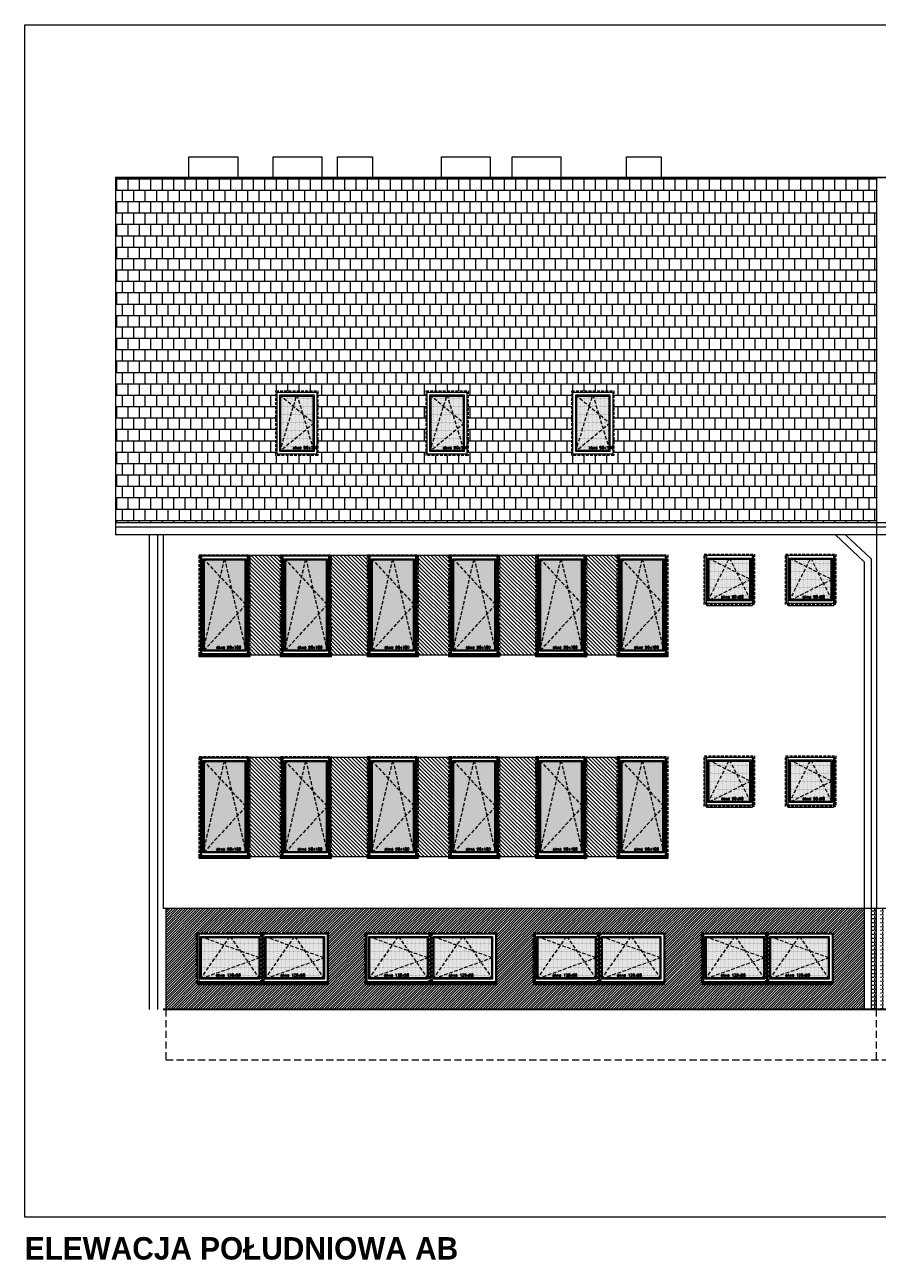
# Model space of a CAD drawing. Header units: millimetres. Extents: x 28291 to 177760, y -399809 to -170937.
# Tile 9 of 256: x 53420 to 54940, y -238947 to -236738. Entities that reach past the tile are written whole.
import ezdxf

# ---------------------------------------------------------------- set-up
doc = ezdxf.new("R2010")
doc.units = ezdxf.units.MM
for name, pattern in [('CACHE', [9.525, 6.35, -3.175]), ('CARKOVANA', [7.5, 5, -2.5]), ('HIDDEN', [9.525, 6.35, -3.175])]:
    doc.linetypes.add(name, pattern=pattern)
doc.layers.get('0').update_dxf_attribs({"lineweight": 0})
for name, color, linetype, lineweight in [('! opisy okien elewacja', 7, 'Continuous', 0), ('!! 0_ Istn-sciany', 3, 'Continuous', 30), ('!! 0_ Opis', 8, 'Continuous', 13), ('!! 0_ WIDOK ELEWACJA', 4, 'Continuous', 0), ('!! 0_Istn-cienka', 4, 'Continuous', 9), ('!! 0_Istn-drzwi', 1, 'Continuous', 13), ('!! 1_Hatch dach', 252, 'Continuous', 5), ('!! 2_NOWE OKNA WIDOk - remont', 140, 'Continuous', 5), ('!! 2_posadzki winyle 2', 43, 'Continuous', 9), ('!! 2_TYNK OBRYS', 252, 'Continuous', 13)]:
    doc.layers.add(name, color=color, linetype=linetype, lineweight=lineweight)
for name, color, linetype, lineweight, true_color in [('!! 0_ Istn-okna - wymienione', 9, 'Continuous', 13, 0x808080), ('!! 1_ELEWACJA KOLOR', 7, 'Continuous', 13, 0x6888bb), ('!! 2_ELEWACJA COKÓŁ', 9, 'Continuous', 13, 0x808080)]:
    doc.layers.add(name, color=color, linetype=linetype, lineweight=lineweight, true_color=true_color)
doc.styles.add('STYLE10', font='arialbd.ttf')
doc.styles.add('TXT', font='simplex.shx')

# ---------------------------------------------------------------- blocks, each defined once
blk = doc.blocks.new('okno 90x180')
at = {"layer": '!! 1_Hatch dach', "true_color": 0x575757}
h = blk.add_hatch(dxfattribs=at)
h.set_pattern_fill('DOTS', color=251)
h.set_pattern_definition([(0, (-9632.3096, -11392.1331), (0.79375, 1.5875), [0, -1.5875])])
h.paths.add_polyline_path([(9, -10), (81, -10), (81, -171), (9, -171)])
at = {"layer": '!! 2_posadzki winyle 2'}
h = blk.add_hatch(dxfattribs=at)
h.set_pattern_fill('ANSI31', color=252, scale=0.2)
h.paths.add_polyline_path([(0, -178), (90, -178), (90, -183), (0, -183)])
at = {"layer": '!! 0_ Istn-okna - wymienione', "linetype": 'CARKOVANA', "lineweight": 5}
blk.add_lwpolyline([(0, -1), (90, -1), (90, -180), (0, -180)], close=True, dxfattribs=at)
at = {"layer": '!! 0_ Istn-okna - wymienione'}
for points in [[(2, -3), (88, -3), (88, -178), (2, -178)], [(7, -8), (83, -8), (83, -173), (7, -173)], [(9, -10), (81, -10), (81, -171), (9, -171)], [(0, -178), (90, -178), (90, -183), (0, -183)]]:
    blk.add_lwpolyline(points, close=True, dxfattribs=at)
at = {"layer": '!! 1_Hatch dach', "color": 251, "linetype": 'CACHE', "true_color": 0x575757}
for points in [[(7, -173), (45, -8), (83, -173)], [(7, -8), (83, -90), (7, -173)]]:
    blk.add_lwpolyline(points, dxfattribs=at)
at = {"insert": (30.1, -163.6), "char_height": 5, "attachment_point": 1, "style": 'TXT'}
blk.add_mtext_dynamic_manual_height_columns('okno 90x180', width=52.63, gutter_width=75, heights=[0], dxfattribs=at)
blk = doc.blocks.new('okno 90x90')
at = {"layer": '!! 1_Hatch dach', "true_color": 0x575757}
h = blk.add_hatch(dxfattribs=at)
h.set_pattern_fill('DOTS', color=251)
h.set_pattern_definition([(0, (-9634.3096, -11214.1331), (0.79375, 1.5875), [0, -1.5875])])
h.paths.add_polyline_path([(7, 79), (79, 79), (79, 7), (7, 7)])
at = {"layer": '!! 0_ Istn-okna - wymienione', "linetype": 'CARKOVANA', "lineweight": 5}
blk.add_lwpolyline([(-2, 88), (88, 88), (88, -2), (-2, -2)], close=True, dxfattribs=at)
at = {"layer": '!! 0_ Istn-okna - wymienione'}
for points in [[(0, 86), (86, 86), (86, 0), (0, 0)], [(5, 81), (81, 81), (81, 5), (5, 5)], [(7, 79), (79, 79), (79, 7), (7, 7)]]:
    blk.add_lwpolyline(points, close=True, dxfattribs=at)
at = {"layer": '!! 1_Hatch dach', "color": 251, "linetype": 'CACHE', "true_color": 0x575757}
for points in [[(5, 5), (43, 81), (81, 5)], [(5, 81), (81, 43), (5, 5)]]:
    blk.add_lwpolyline(points, dxfattribs=at)
at = {"insert": (28.1, 14.4), "char_height": 5, "attachment_point": 1, "style": 'TXT'}
blk.add_mtext_dynamic_manual_height_columns('okno 90x90', width=52.63, gutter_width=75, heights=[0], dxfattribs=at)
blk = doc.blocks.new('okno 115x115')
at = {"layer": '!! 1_Hatch dach', "true_color": 0x575757}
h = blk.add_hatch(dxfattribs=at)
h.set_pattern_fill('DOTS', color=251, angle=360)
h.set_pattern_definition([(360, (-21873.4686, 1906.5186), (0.79375, 1.5875), [0, -1.5875])])
h.paths.add_polyline_path([(-12259.7, 13266.7), (-12157.7, 13266.7), (-12157.7, 13194.7), (-12259.7, 13194.7)])
h = blk.add_hatch(dxfattribs=at)
h.set_pattern_fill('ANSI31', color=251, scale=0.2, angle=360)
h.paths.add_polyline_path([(-12264.2, 13187.7), (-12153.2, 13187.7), (-12153.2, 13182.7), (-12264.2, 13182.7)])
at = {"layer": '!! 0_ Istn-okna - wymienione', "linetype": 'CARKOVANA', "lineweight": 5}
blk.add_lwpolyline([(-12268.7, 13275.7), (-12148.7, 13275.7), (-12148.7, 13185.7), (-12268.7, 13185.7)], close=True, dxfattribs=at)
at = {"layer": '!! 0_ Istn-okna - wymienione'}
for points in [[(-12266.7, 13273.7), (-12150.7, 13273.7), (-12150.7, 13187.7), (-12266.7, 13187.7)], [(-12261.7, 13268.7), (-12155.7, 13268.7), (-12155.7, 13192.7), (-12261.7, 13192.7)], [(-12259.7, 13266.7), (-12157.7, 13266.7), (-12157.7, 13194.7), (-12259.7, 13194.7)], [(-12266.7, 13187.7), (-12150.7, 13187.7), (-12150.7, 13182.7), (-12266.7, 13182.7)]]:
    blk.add_lwpolyline(points, close=True, dxfattribs=at)
at = {"layer": '!! 1_Hatch dach', "color": 251, "linetype": 'CACHE', "true_color": 0x575757}
for points in [[(-12261.7, 13192.7), (-12208.7, 13268.7), (-12155.7, 13192.7)], [(-12261.7, 13268.7), (-12155.7, 13230.7), (-12261.7, 13192.7)]]:
    blk.add_lwpolyline(points, dxfattribs=at)
at = {"insert": (-12234.1, 13202.1), "char_height": 5, "attachment_point": 1, "style": 'TXT'}
blk.add_mtext_dynamic_manual_height_columns('okno 120x90', width=52.63, gutter_width=75, heights=[0], dxfattribs=at)
blk = doc.blocks.new('OKNO POŁACIOWE')
at = {"layer": '!! 1_Hatch dach', "true_color": 0x575757}
h = blk.add_hatch(dxfattribs=at)
h.set_pattern_fill('DOTS', color=251)
h.set_pattern_definition([(0, (62967.6391, -229507.4222), (0.79375, 1.5875), [0, -1.5875])])
h.paths.add_polyline_path([(72608.9, -218174.3), (72665.9, -218174.3), (72665.9, -218271.3), (72608.9, -218271.3)])
at = {"layer": '!! 0_ Istn-okna - wymienione', "linetype": 'CARKOVANA', "lineweight": 5}
blk.add_lwpolyline([(72599.9, -218165.3), (72674.9, -218165.3), (72674.9, -218280.3), (72599.9, -218280.3)], close=True, dxfattribs=at)
at = {"layer": '!! 0_ Istn-okna - wymienione'}
for points in [[(72601.9, -218167.3), (72672.9, -218167.3), (72672.9, -218278.3), (72601.9, -218278.3)], [(72606.9, -218172.3), (72667.9, -218172.3), (72667.9, -218273.3), (72606.9, -218273.3)], [(72608.9, -218174.3), (72665.9, -218174.3), (72665.9, -218271.3), (72608.9, -218271.3)]]:
    blk.add_lwpolyline(points, close=True, dxfattribs=at)
at = {"layer": '!! 1_Hatch dach', "color": 251, "linetype": 'CACHE', "true_color": 0x575757}
for points in [[(72606.9, -218273.3), (72637.4, -218172.3), (72667.9, -218273.3)], [(72606.9, -218172.3), (72667.9, -218222.8), (72606.9, -218273.3)]]:
    blk.add_lwpolyline(points, dxfattribs=at)
at = {"insert": (72630, -218263.9), "char_height": 5, "attachment_point": 1, "style": 'TXT'}
blk.add_mtext_dynamic_manual_height_columns('okno 90x180', width=52.63, gutter_width=75, heights=[0], dxfattribs=at)

msp = doc.modelspace()

# ---------------------------------------------------------------- hatches: boundary and pattern name
at = {"layer": '!! 1_ELEWACJA KOLOR', "true_color": 0xa78758}
h = msp.add_hatch(dxfattribs=at)
h.set_pattern_fill('ANSI31', color=45, scale=1.5, angle=-90)
h.set_pattern_definition([(315, (2450.515, -90), (3.36759605, 3.36759605), [])])
h.paths.add_polyline_path([(53819.56903, -237684.26576), (53878.56903, -237684.26576), (53878.56903, -237862.26576), (53819.56903, -237862.26576)])
h = msp.add_hatch(dxfattribs=at)
h.set_pattern_fill('ANSI31', color=45, scale=1.5, angle=-90)
h.set_pattern_definition([(315, (2595.515, -90), (3.36759605, 3.36759605), [])])
h.paths.add_polyline_path([(53964.56903, -237684.26576), (54033.56903, -237684.26576), (54033.56903, -237862.26576), (53964.56903, -237862.26576)])
h = msp.add_hatch(dxfattribs=at)
h.set_pattern_fill('ANSI31', color=45, scale=1.5, angle=-90)
h.set_pattern_definition([(315, (2750.515, -90), (3.36759605, 3.36759605), [])])
h.paths.add_polyline_path([(54119.56903, -237684.26576), (54178.56903, -237684.26576), (54178.56903, -237862.26576), (54119.56903, -237862.26576)])
h = msp.add_hatch(dxfattribs=at)
h.set_pattern_fill('ANSI31', color=45, scale=1.5, angle=-90)
h.set_pattern_definition([(315, (2895.515, -90), (3.36759605, 3.36759605), [])])
h.paths.add_polyline_path([(54264.56903, -237684.26576), (54333.56903, -237684.26576), (54333.56903, -237862.26576), (54264.56903, -237862.26576)])
h = msp.add_hatch(dxfattribs=at)
h.set_pattern_fill('ANSI31', color=45, scale=1.5, angle=-90)
h.set_pattern_definition([(315, (3050.515, -90), (3.36759605, 3.36759605), [])])
h.paths.add_polyline_path([(54419.56903, -237684.26576), (54478.56903, -237684.26576), (54478.56903, -237862.26576), (54419.56903, -237862.26576)])
h = msp.add_hatch(dxfattribs=at)
h.set_pattern_fill('ANSI31', color=45, scale=1.5, angle=-90)
h.set_pattern_definition([(315, (2450.515, -450), (3.36759605, 3.36759605), [])])
h.paths.add_polyline_path([(53819.56903, -238044.26576), (53878.56903, -238044.26576), (53878.56903, -238222.26576), (53819.56903, -238222.26576)])
h = msp.add_hatch(dxfattribs=at)
h.set_pattern_fill('ANSI31', color=45, scale=1.5, angle=-90)
h.set_pattern_definition([(315, (2595.515, -450), (3.36759605, 3.36759605), [])])
h.paths.add_polyline_path([(53964.56903, -238044.26576), (54033.56903, -238044.26576), (54033.56903, -238222.26576), (53964.56903, -238222.26576)])
h = msp.add_hatch(dxfattribs=at)
h.set_pattern_fill('ANSI31', color=45, scale=1.5, angle=-90)
h.set_pattern_definition([(315, (2750.515, -450), (3.36759605, 3.36759605), [])])
h.paths.add_polyline_path([(54119.56903, -238044.26576), (54178.56903, -238044.26576), (54178.56903, -238222.26576), (54119.56903, -238222.26576)])
h = msp.add_hatch(dxfattribs=at)
h.set_pattern_fill('ANSI31', color=45, scale=1.5, angle=-90)
h.set_pattern_definition([(315, (2895.515, -450), (3.36759605, 3.36759605), [])])
h.paths.add_polyline_path([(54264.56903, -238044.26576), (54333.56903, -238044.26576), (54333.56903, -238222.26576), (54264.56903, -238222.26576)])
h = msp.add_hatch(dxfattribs=at)
h.set_pattern_fill('ANSI31', color=45, scale=1.5, angle=-90)
h.set_pattern_definition([(315, (3050.515, -450), (3.36759605, 3.36759605), [])])
h.paths.add_polyline_path([(54419.56903, -238044.26576), (54478.56903, -238044.26576), (54478.56903, -238222.26576), (54419.56903, -238222.26576)])
at = {"layer": '!! 1_Hatch dach', "true_color": 0x990000}
h = msp.add_hatch(dxfattribs=at)
h.set_pattern_fill('AR-B88', color=14, scale=0.1, angle=180)
h.paths.add_polyline_path([(54939.06903, -237010.26576), (53582.06903, -237010.26576), (53582.06903, -237626.08383), (54939.06903, -237626.08383)])
h.paths.add_polyline_path([(54470.65122, -237506.06821), (54395.65122, -237506.06821), (54395.65122, -237391.06821), (54470.65122, -237391.06821)], flags=16)
h.paths.add_polyline_path([(54468.65122, -237504.06821), (54397.65122, -237504.06821), (54397.65122, -237393.06821), (54468.65122, -237393.06821)], flags=0)
h.paths.add_polyline_path([(54463.65122, -237499.06821), (54402.65122, -237499.06821), (54402.65122, -237398.06821), (54463.65122, -237398.06821)], flags=0)
h.paths.add_polyline_path([(54463.04726, -237497.06821), (54405.06706, -237497.06821), (54402.65122, -237499.06821), (54404.65122, -237492.44526), (54404.65122, -237399.72394), (54405.06706, -237400.06821), (54432.54726, -237400.06821), (54433.15122, -237398.06821), (54433.75518, -237400.06821), (54461.65122, -237400.06821), (54461.65122, -237446.91247), (54463.65122, -237448.56821), (54461.65122, -237450.22394), (54461.65122, -237492.44526)], flags=0)
h.paths.add_polyline_path([(54210.75844, -237506.06821), (54135.75844, -237506.06821), (54135.75844, -237391.06821), (54210.75844, -237391.06821)], flags=16)
h.paths.add_polyline_path([(54208.75844, -237504.06821), (54137.75844, -237504.06821), (54137.75844, -237393.06821), (54208.75844, -237393.06821)], flags=0)
h.paths.add_polyline_path([(54203.75844, -237499.06821), (54142.75844, -237499.06821), (54142.75844, -237398.06821), (54203.75844, -237398.06821)], flags=0)
h.paths.add_polyline_path([(54203.15448, -237497.06821), (54145.17428, -237497.06821), (54142.75844, -237499.06821), (54144.75844, -237492.44526), (54144.75844, -237399.72394), (54145.17428, -237400.06821), (54172.65448, -237400.06821), (54173.25844, -237398.06821), (54173.8624, -237400.06821), (54201.75844, -237400.06821), (54201.75844, -237446.91247), (54203.75844, -237448.56821), (54201.75844, -237450.22394), (54201.75844, -237492.44526)], flags=0)
h.paths.add_polyline_path([(53943.10625, -237506.06821), (53868.10625, -237506.06821), (53868.10625, -237391.06821), (53943.10625, -237391.06821)], flags=16)
h.paths.add_polyline_path([(53941.10625, -237504.06821), (53870.10625, -237504.06821), (53870.10625, -237393.06821), (53941.10625, -237393.06821)], flags=0)
h.paths.add_polyline_path([(53936.10625, -237499.06821), (53875.10625, -237499.06821), (53875.10625, -237398.06821), (53936.10625, -237398.06821)], flags=0)
h.paths.add_polyline_path([(53935.50229, -237497.06821), (53877.52209, -237497.06821), (53875.10625, -237499.06821), (53877.10625, -237492.44526), (53877.10625, -237399.72394), (53877.52209, -237400.06821), (53905.00229, -237400.06821), (53905.60625, -237398.06821), (53906.21021, -237400.06821), (53934.10625, -237400.06821), (53934.10625, -237446.91247), (53936.10625, -237448.56821), (53934.10625, -237450.22394), (53934.10625, -237492.44526)], flags=0)
h.paths.add_polyline_path([(53896.934, -237495.90858), (53947.05305, -237495.90858), (53947.05305, -237488.40858), (53896.934, -237488.40858)], flags=24)
h.paths.add_polyline_path([(54164.58619, -237495.90858), (54214.70524, -237495.90858), (54214.70524, -237488.40858), (54164.58619, -237488.40858)], flags=24)
h.paths.add_polyline_path([(54424.47897, -237495.90858), (54474.59802, -237495.90858), (54474.59802, -237488.40858), (54424.47897, -237488.40858)], flags=24)
at = {"layer": '!! 2_ELEWACJA COKÓŁ', "true_color": 0x2b2b2c}
h = msp.add_hatch(dxfattribs=at)
h.set_pattern_fill('ANSI31', color=250)
h.set_pattern_definition([(45, (-4038.4983, -36130.5186), (-2.24506403, 2.24506403), [])])
h.paths.add_polyline_path([(54917.06903, -238314.26576), (53672.06903, -238314.26576), (53672.06903, -238494.26576), (54917.06903, -238494.26576)])
h.paths.add_polyline_path([(54261.06903, -238449.26576), (54031.06903, -238449.26576), (54031.06903, -238447.26576), (54029.06903, -238447.26576), (54029.06903, -238357.26576), (54144.06903, -238357.26576), (54259.06903, -238357.26576), (54259.06903, -238359.26576), (54261.06903, -238359.26576)], flags=16)
h.paths.add_polyline_path([(54257.06903, -238445.26576), (54146.06903, -238445.26576), (54146.06903, -238359.26576), (54257.06903, -238359.26576)], flags=0)
h.paths.add_polyline_path([(54252.06903, -238440.26576), (54151.06903, -238440.26576), (54151.06903, -238364.26576), (54252.06903, -238364.26576)], flags=0)
h.paths.add_polyline_path([(54250.74008, -238438.26576), (54156.38482, -238438.26576), (54151.06903, -238440.26576), (54153.06903, -238437.25586), (54153.06903, -238365.01823), (54156.38482, -238366.26576), (54200.24008, -238366.26576), (54201.56903, -238364.26576), (54202.89798, -238366.26576), (54250.06903, -238366.26576), (54250.06903, -238401.51328), (54252.06903, -238402.26576), (54250.06903, -238403.01823), (54250.06903, -238437.25586)], flags=0)
h.paths.add_polyline_path([(54329.06903, -238447.26576), (54329.06903, -238357.26576), (54444.06903, -238357.26576), (54559.06903, -238357.26576), (54559.06903, -238359.26576), (54561.06903, -238359.26576), (54561.06903, -238449.26576), (54331.06903, -238449.26576), (54331.06903, -238447.26576)], flags=16)
h.paths.add_polyline_path([(54331.06903, -238445.26576), (54331.06903, -238359.26576), (54442.06903, -238359.26576), (54442.06903, -238445.26576)], flags=0)
h.paths.add_polyline_path([(54336.06903, -238440.26576), (54336.06903, -238364.26576), (54437.06903, -238364.26576), (54437.06903, -238440.26576)], flags=0)
h.paths.add_polyline_path([(54336.06903, -238440.26576), (54338.06903, -238437.25586), (54338.06903, -238365.01823), (54341.38482, -238366.26576), (54385.24008, -238366.26576), (54386.56903, -238364.26576), (54387.89798, -238366.26576), (54435.06903, -238366.26576), (54435.06903, -238401.51328), (54437.06903, -238402.26576), (54435.06903, -238403.01823), (54435.06903, -238437.25586), (54435.74008, -238438.26576), (54341.38482, -238438.26576)], flags=0)
h.paths.add_polyline_path([(54142.06903, -238445.26576), (54031.06903, -238445.26576), (54031.06903, -238359.26576), (54142.06903, -238359.26576)], flags=0)
h.paths.add_polyline_path([(54137.06903, -238440.26576), (54036.06903, -238440.26576), (54036.06903, -238364.26576), (54137.06903, -238364.26576)], flags=0)
h.paths.add_polyline_path([(54135.74008, -238438.26576), (54041.38482, -238438.26576), (54036.06903, -238440.26576), (54038.06903, -238437.25586), (54038.06903, -238365.01823), (54041.38482, -238366.26576), (54085.24008, -238366.26576), (54086.56903, -238364.26576), (54087.89798, -238366.26576), (54135.06903, -238366.26576), (54135.06903, -238401.51328), (54137.06903, -238402.26576), (54135.06903, -238403.01823), (54135.06903, -238437.25586)], flags=0)
h.paths.add_polyline_path([(54446.06903, -238445.26576), (54446.06903, -238359.26576), (54557.06903, -238359.26576), (54557.06903, -238445.26576)], flags=0)
h.paths.add_polyline_path([(54451.06903, -238440.26576), (54451.06903, -238364.26576), (54552.06903, -238364.26576), (54552.06903, -238440.26576)], flags=0)
h.paths.add_polyline_path([(54451.06903, -238440.26576), (54453.06903, -238437.25586), (54453.06903, -238365.01823), (54456.38482, -238366.26576), (54500.24008, -238366.26576), (54501.56903, -238364.26576), (54502.89798, -238366.26576), (54550.06903, -238366.26576), (54550.06903, -238401.51328), (54552.06903, -238402.26576), (54550.06903, -238403.01823), (54550.06903, -238437.25586), (54550.74008, -238438.26576), (54456.38482, -238438.26576)], flags=0)
h.paths.add_polyline_path([(53961.06903, -238449.26576), (53731.06903, -238449.26576), (53731.06903, -238447.26576), (53729.06903, -238447.26576), (53729.06903, -238357.26576), (53844.06903, -238357.26576), (53959.06903, -238357.26576), (53959.06903, -238359.26576), (53961.06903, -238359.26576)], flags=16)
h.paths.add_polyline_path([(53957.06903, -238445.26576), (53846.06903, -238445.26576), (53846.06903, -238359.26576), (53957.06903, -238359.26576)], flags=0)
h.paths.add_polyline_path([(53952.06903, -238440.26576), (53851.06903, -238440.26576), (53851.06903, -238364.26576), (53952.06903, -238364.26576)], flags=0)
h.paths.add_polyline_path([(53950.74008, -238438.26576), (53856.38482, -238438.26576), (53851.06903, -238440.26576), (53853.06903, -238437.25586), (53853.06903, -238365.01823), (53856.38482, -238366.26576), (53900.24008, -238366.26576), (53901.56903, -238364.26576), (53902.89798, -238366.26576), (53950.06903, -238366.26576), (53950.06903, -238401.51328), (53952.06903, -238402.26576), (53950.06903, -238403.01823), (53950.06903, -238437.25586)], flags=0)
h.paths.add_polyline_path([(54629.06903, -238447.26576), (54629.06903, -238357.26576), (54744.06903, -238357.26576), (54859.06903, -238357.26576), (54859.06903, -238359.26576), (54861.06903, -238359.26576), (54861.06903, -238449.26576), (54631.06903, -238449.26576), (54631.06903, -238447.26576)], flags=16)
h.paths.add_polyline_path([(54631.06903, -238445.26576), (54631.06903, -238359.26576), (54742.06903, -238359.26576), (54742.06903, -238445.26576)], flags=0)
h.paths.add_polyline_path([(54636.06903, -238440.26576), (54636.06903, -238364.26576), (54737.06903, -238364.26576), (54737.06903, -238440.26576)], flags=0)
h.paths.add_polyline_path([(54636.06903, -238440.26576), (54638.06903, -238437.25586), (54638.06903, -238365.01823), (54641.38482, -238366.26576), (54685.24008, -238366.26576), (54686.56903, -238364.26576), (54687.89798, -238366.26576), (54735.06903, -238366.26576), (54735.06903, -238401.51328), (54737.06903, -238402.26576), (54735.06903, -238403.01823), (54735.06903, -238437.25586), (54735.74008, -238438.26576), (54641.38482, -238438.26576)], flags=0)
h.paths.add_polyline_path([(53842.06903, -238445.26576), (53731.06903, -238445.26576), (53731.06903, -238359.26576), (53842.06903, -238359.26576)], flags=0)
h.paths.add_polyline_path([(53837.06903, -238440.26576), (53736.06903, -238440.26576), (53736.06903, -238364.26576), (53837.06903, -238364.26576)], flags=0)
h.paths.add_polyline_path([(53835.74008, -238438.26576), (53741.38482, -238438.26576), (53736.06903, -238440.26576), (53738.06903, -238437.25586), (53738.06903, -238365.01823), (53741.38482, -238366.26576), (53785.24008, -238366.26576), (53786.56903, -238364.26576), (53787.89798, -238366.26576), (53835.06903, -238366.26576), (53835.06903, -238401.51328), (53837.06903, -238402.26576), (53835.06903, -238403.01823), (53835.06903, -238437.25586)], flags=0)
h.paths.add_polyline_path([(54746.06903, -238445.26576), (54746.06903, -238359.26576), (54857.06903, -238359.26576), (54857.06903, -238445.26576)], flags=0)
h.paths.add_polyline_path([(54751.06903, -238440.26576), (54751.06903, -238364.26576), (54852.06903, -238364.26576), (54852.06903, -238440.26576)], flags=0)
h.paths.add_polyline_path([(54751.06903, -238440.26576), (54753.06903, -238437.25586), (54753.06903, -238365.01823), (54756.38482, -238366.26576), (54800.24008, -238366.26576), (54801.56903, -238364.26576), (54802.89798, -238366.26576), (54850.06903, -238366.26576), (54850.06903, -238401.51328), (54852.06903, -238402.26576), (54850.06903, -238403.01823), (54850.06903, -238437.25586), (54850.74008, -238438.26576), (54756.38482, -238438.26576)], flags=0)
h.paths.add_polyline_path([(54774.89678, -238437.10613), (54824.06345, -238437.10613), (54824.06345, -238429.60613), (54774.89678, -238429.60613)], flags=8)
h.paths.add_polyline_path([(54659.89678, -238437.10613), (54709.06345, -238437.10613), (54709.06345, -238429.60613), (54659.89678, -238429.60613)], flags=8)
h.paths.add_polyline_path([(54474.89678, -238437.10613), (54524.06345, -238437.10613), (54524.06345, -238429.60613), (54474.89678, -238429.60613)], flags=8)
h.paths.add_polyline_path([(54359.89678, -238437.10613), (54409.06345, -238437.10613), (54409.06345, -238429.60613), (54359.89678, -238429.60613)], flags=8)
h.paths.add_polyline_path([(54174.89678, -238437.10613), (54224.06345, -238437.10613), (54224.06345, -238429.60613), (54174.89678, -238429.60613)], flags=8)
h.paths.add_polyline_path([(54059.89678, -238437.10613), (54109.06345, -238437.10613), (54109.06345, -238429.60613), (54059.89678, -238429.60613)], flags=8)
h.paths.add_polyline_path([(53874.89678, -238437.10613), (53924.06345, -238437.10613), (53924.06345, -238429.60613), (53874.89678, -238429.60613)], flags=8)
h.paths.add_polyline_path([(53759.89678, -238437.10613), (53809.06345, -238437.10613), (53809.06345, -238429.60613), (53759.89678, -238429.60613)], flags=8)
at = {"layer": '!! 2_posadzki winyle 2'}
h = msp.add_hatch(dxfattribs=at)
h.set_pattern_fill('ANGLE', color=256)
h.set_pattern_definition([(0, (-4038.498, -36130.5186), (0, 6.985), [5.08, -1.905]), (90, (-4038.498, -36130.5186), (-6.985, 4e-16), [5.08, -1.905])])
h.paths.add_polyline_path([(54951.06903, -238314.26576), (54946.06903, -238314.26576), (54946.06903, -238494.26576), (54951.06903, -238494.26576)])
h.paths.add_polyline_path([(54938.06903, -238314.26576), (54929.06903, -238314.26576), (54929.06903, -238494.26576), (54938.06903, -238494.26576)])

# ---------------------------------------------------------------- linework, layer by layer
at = {"layer": '! opisy okien elewacja'}
msp.add_lwpolyline([(53420.42771, -236737.82104), (60543.65378, -236737.82104), (60543.65378, -238865.24478), (53420.42771, -238865.24478)], close=True, dxfattribs=at)
at = {"layer": '!! 0_ Istn-sciany'}
msp.add_lwpolyline([(56742.06903, -238494.26576), (53667.06903, -238494.26576)], dxfattribs=at)
at = {"layer": '!! 0_ WIDOK ELEWACJA'}
for p, q in [((54939.06903, -237010.26576), (54939.06903, -238314.26576)), ((54917.06903, -237695.70429), (54917.06903, -238494.26576)), ((54929.06903, -237690.49077), (54929.06903, -238494.26576))]:
    msp.add_line(p, q, dxfattribs=at)
for points in [[(53713.06903, -236973.26576), (53800.06903, -236973.26576), (53800.06903, -237010.26576), (53713.06903, -237010.26576)], [(53863.06903, -236973.26576), (53950.06903, -236973.26576), (53950.06903, -237010.26576), (53863.06903, -237010.26576)], [(53978.06903, -236973.26576), (54040.06903, -236973.26576), (54040.06903, -237010.26576), (53978.06903, -237010.26576)], [(54163.06903, -236973.26576), (54250.06903, -236973.26576), (54250.06903, -237010.26576), (54163.06903, -237010.26576)], [(54289.06903, -236973.26576), (54376.06903, -236973.26576), (54376.06903, -237010.26576), (54289.06903, -237010.26576)], [(54493.06903, -236973.26576), (54555.06903, -236973.26576), (54555.06903, -237010.26576), (54493.06903, -237010.26576)], [(53736.06903, -237684.26576), (53817.06903, -237684.26576), (53817.06903, -237864.26576), (53736.06903, -237864.26576)], [(53881.06903, -237684.26576), (53962.06903, -237684.26576), (53962.06903, -237864.26576), (53881.06903, -237864.26576)], [(54036.06903, -237684.26576), (54117.06903, -237684.26576), (54117.06903, -237864.26576), (54036.06903, -237864.26576)], [(54181.06903, -237684.26576), (54262.06903, -237684.26576), (54262.06903, -237864.26576), (54181.06903, -237864.26576)], [(54336.06903, -237684.26576), (54417.06903, -237684.26576), (54417.06903, -237864.26576), (54336.06903, -237864.26576)], [(54481.06903, -237684.26576), (54562.06903, -237684.26576), (54562.06903, -237864.26576), (54481.06903, -237864.26576)], [(54636.06903, -237684.26576), (54717.06903, -237684.26576), (54717.06903, -237774.26576), (54636.06903, -237774.26576)], [(54781.06903, -237684.26576), (54862.06903, -237684.26576), (54862.06903, -237774.26576), (54781.06903, -237774.26576)], [(53736.06903, -238044.26576), (53817.06903, -238044.26576), (53817.06903, -238224.26576), (53736.06903, -238224.26576)], [(53881.06903, -238044.26576), (53962.06903, -238044.26576), (53962.06903, -238224.26576), (53881.06903, -238224.26576)], [(54036.06903, -238044.26576), (54117.06903, -238044.26576), (54117.06903, -238224.26576), (54036.06903, -238224.26576)], [(54181.06903, -238044.26576), (54262.06903, -238044.26576), (54262.06903, -238224.26576), (54181.06903, -238224.26576)], [(54336.06903, -238044.26576), (54417.06903, -238044.26576), (54417.06903, -238224.26576), (54336.06903, -238224.26576)], [(54481.06903, -238044.26576), (54562.06903, -238044.26576), (54562.06903, -238224.26576), (54481.06903, -238224.26576)], [(54636.06903, -238044.26576), (54717.06903, -238044.26576), (54717.06903, -238134.26576), (54636.06903, -238134.26576)], [(54781.06903, -238044.26576), (54862.06903, -238044.26576), (54862.06903, -238134.26576), (54781.06903, -238134.26576)], [(53961.06903, -238359.26576), (53961.06903, -238449.26576), (53731.06903, -238449.26576), (53731.06903, -238359.26576)], [(54261.06903, -238359.26576), (54261.06903, -238449.26576), (54031.06903, -238449.26576), (54031.06903, -238359.26576)], [(54561.06903, -238359.26576), (54561.06903, -238449.26576), (54331.06903, -238449.26576), (54331.06903, -238359.26576)], [(54861.06903, -238359.26576), (54861.06903, -238449.26576), (54631.06903, -238449.26576), (54631.06903, -238359.26576)]]:
    msp.add_lwpolyline(points, close=True, dxfattribs=at)
for points in [[(59895.06903, -237010.26576), (53582.06903, -237010.26576)], [(53582.06903, -237010.26576), (53582.06903, -237647.85452)], [(56910.29832, -237626.08383), (53582.06903, -237626.08383)], [(56900.9144, -237634.34168), (53582.06903, -237634.34168)], [(56885.55889, -237647.85452), (53582.06903, -237647.85452)], [(53675.06223, -237647.85452), (53582.06903, -237647.85452)], [(53642.06903, -237647.85452), (53642.06903, -238494.26576)], [(53657.06903, -237647.85452), (53657.06903, -238494.26576)], [(53667.06903, -237647.85452), (53667.06903, -238314.26576)], [(54917.06903, -237695.70429), (54865.81732, -237647.85452)], [(54929.06903, -237690.49077), (54883.4015, -237647.85452)], [(56742.06903, -238314.26576), (53667.06903, -238314.26576)], [(53672.06903, -238314.26576), (53672.06903, -238494.26576)], [(54938.06903, -238314.26576), (54938.06903, -238494.26576)]]:
    msp.add_lwpolyline(points, dxfattribs=at)
at = {"layer": '!! 0_Istn-cienka', "linetype": 'HIDDEN', "ltscale": 2}
for points in [[(53672.06903, -238494.26576), (53672.06903, -238584.26576)], [(54938.06903, -238494.26576), (54938.06903, -238584.26576)], [(53672.06903, -238584.26576), (56742.06903, -238584.26576)]]:
    msp.add_lwpolyline(points, dxfattribs=at)
at = {"layer": '!! 0_Istn-drzwi'}
msp.add_lwpolyline([(53582.06903, -237010.26576), (59895.06903, -237010.26576)], dxfattribs=at)
at = {"layer": '!! 2_TYNK OBRYS'}
for points in [[(53819.56903, -237684.26576), (53878.56903, -237684.26576), (53878.56903, -237862.26576), (53819.56903, -237862.26576)], [(53964.56903, -237684.26576), (54033.56903, -237684.26576), (54033.56903, -237862.26576), (53964.56903, -237862.26576)], [(54119.56903, -237684.26576), (54178.56903, -237684.26576), (54178.56903, -237862.26576), (54119.56903, -237862.26576)], [(54264.56903, -237684.26576), (54333.56903, -237684.26576), (54333.56903, -237862.26576), (54264.56903, -237862.26576)], [(54419.56903, -237684.26576), (54478.56903, -237684.26576), (54478.56903, -237862.26576), (54419.56903, -237862.26576)], [(53819.56903, -238044.26576), (53878.56903, -238044.26576), (53878.56903, -238222.26576), (53819.56903, -238222.26576)], [(53964.56903, -238044.26576), (54033.56903, -238044.26576), (54033.56903, -238222.26576), (53964.56903, -238222.26576)], [(54119.56903, -238044.26576), (54178.56903, -238044.26576), (54178.56903, -238222.26576), (54119.56903, -238222.26576)], [(54264.56903, -238044.26576), (54333.56903, -238044.26576), (54333.56903, -238222.26576), (54264.56903, -238222.26576)], [(54419.56903, -238044.26576), (54478.56903, -238044.26576), (54478.56903, -238222.26576), (54419.56903, -238222.26576)]]:
    msp.add_lwpolyline(points, close=True, dxfattribs=at)

# ---------------------------------------------------------------- block references
at = {"layer": '! opisy okien elewacja'}
for p in [(-18731.84251, -19225.77916), (-18464.19032, -19225.77916), (-18204.29755, -19225.77916)]:
    msp.add_blockref('OKNO POŁACIOWE', p, dxfattribs=at)
at = {"layer": '!! 2_NOWE OKNA WIDOk - remont'}
for name, p in [('okno 90x180', (53731.56903, -237682.26576)), ('okno 90x180', (53876.56903, -237682.26576)), ('okno 90x180', (54031.56903, -237682.26576)), ('okno 90x180', (54176.56903, -237682.26576)), ('okno 90x180', (54331.56903, -237682.26576)), ('okno 90x180', (54476.56903, -237682.26576)), ('okno 90x90', (54633.56903, -237770.26576)), ('okno 90x90', (54778.56903, -237770.26576)), ('okno 90x180', (53731.56903, -238042.26576)), ('okno 90x180', (53876.56903, -238042.26576)), ('okno 90x180', (54031.56903, -238042.26576)), ('okno 90x180', (54176.56903, -238042.26576)), ('okno 90x180', (54331.56903, -238042.26576)), ('okno 90x180', (54476.56903, -238042.26576)), ('okno 90x90', (54633.56903, -238130.26576)), ('okno 90x90', (54778.56903, -238130.26576)), ('okno 115x115', (65995.22804, -251632.91753)), ('okno 115x115', (66110.22804, -251632.91753)), ('okno 115x115', (66295.22804, -251632.91753)), ('okno 115x115', (66410.22804, -251632.91753)), ('okno 115x115', (66595.22804, -251632.91753)), ('okno 115x115', (66710.22804, -251632.91753)), ('okno 115x115', (66895.22804, -251632.91753)), ('okno 115x115', (67010.22804, -251632.91753))]:
    msp.add_blockref(name, p, dxfattribs=at)

# ---------------------------------------------------------------- texts
at = {"layer": '!! 0_ Opis', "style": 'STYLE10', "width": 0.95}
msp.add_text('ELEWACJA POŁUDNIOWA AB', height=40, dxfattribs=at).set_placement((53420.42771, -238940.58772))

doc.saveas('drawing.dxf')
